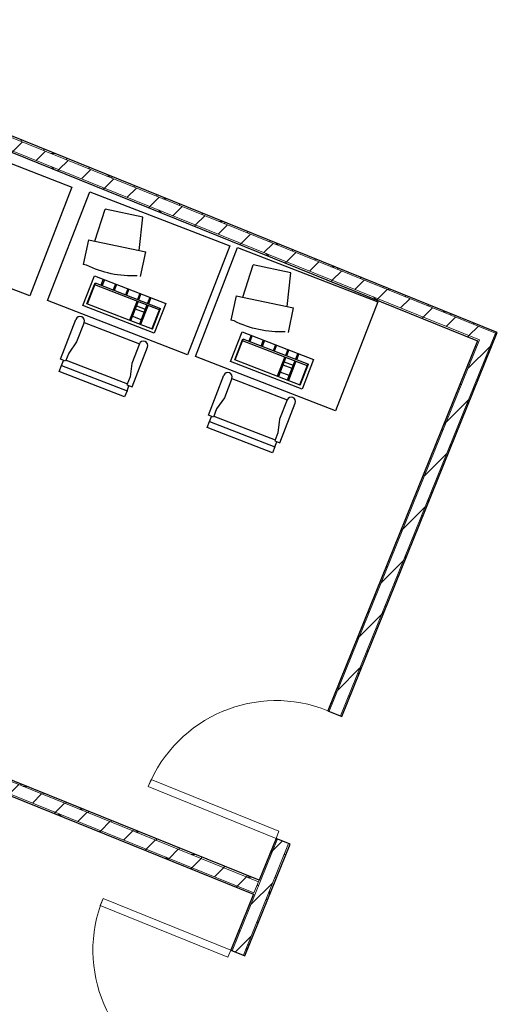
# Model space of a CAD drawing. Header units: inches. Extents: x 424 to 2043, y -237 to 445.
# Tile 57 of 256: x 637.49 to 640.66, y -114.89 to -108.36. Entities that reach past the tile are written whole.
import ezdxf

# ---------------------------------------------------------------- set-up
doc = ezdxf.new("R2010")
doc.units = ezdxf.units.IN
doc.header["$MEASUREMENT"] = 0
for name, color, linetype, lineweight in [('A-DOOR', 31, 'Continuous', 9), ('A-WALL', 113, 'Continuous', 9), ('A-WALL-PATT', 111, 'Continuous', 25)]:
    doc.layers.add(name, color=color, linetype=linetype, lineweight=lineweight)
doc.layers.add('MOBLEMAN', color=1, linetype='Continuous')
pattern_1 = [(44.95455, (751.64944, -115.18966), (-0.2119637, 0.21230025), []), (134.95455, (751.64944, -115.18966), (-0.21230025, -0.2119637), [])]
pattern_2 = [(359.95455, (751.64944, -115.18966), (0.000119, 0.14999995), []), (89.95455, (751.64944, -115.18966), (-0.14999995, 0.000119), [])]
pattern_3 = [(44.95455, (751.64944, -115.18966), (-0.10598184, 0.10615013), [])]

# ---------------------------------------------------------------- blocks, each defined once
blk = doc.blocks.new('M_Single-Louvered - 0914 x 2134mm-227719-همکف')
at = {"layer": 'A-DOOR', "lineweight": 18}
for p, q in [((0.406, -0.05), (0.406, -0.964)), ((0.457, -0.05), (0.406, -0.05)), ((0.457, -0.05), (0.457, -0.964)), ((0.457, -0.964), (0.406, -0.964))]:
    blk.add_line(p, q, dxfattribs=at)
at = {"layer": 'A-DOOR'}
blk.add_arc((0.457, -0.05), 0.914, 180, 270, dxfattribs=at)
blk = doc.blocks.new('M_Single-Louvered - 0914 x 2134mm-227787-همکف')
at = {"layer": 'A-DOOR', "lineweight": 18}
for p, q in [((0.406, 0.05), (0.406, 0.964)), ((0.457, 0.964), (0.406, 0.964)), ((0.457, 0.05), (0.457, 0.964)), ((0.457, 0.05), (0.406, 0.05))]:
    blk.add_line(p, q, dxfattribs=at)
at = {"layer": 'A-DOOR'}
blk.add_arc((0.457, 0.05), 0.914, 90, 180, dxfattribs=at)
blk = doc.blocks.new('CHAIR3')
at = {"color": 0}
for p, q in [((-0.336, 0.02016), (-0.336, 0.45024)), ((-0.336, 0.45024), (-0.29568, 0.45024)), ((-0.29568, 0.45024), (-0.29568, 0.02016)), ((-0.29568, 0.45024), (-0.26208, 0.45024)), ((-0.26208, 0.4704), (0, 0.4704)), ((-0.26208, 0.4368), (-0.26208, 0.4704)), ((-0.20832, 0.4368), (-0.26208, 0.4368)), ((-0.25536, 0.4368), (-0.25536, 0.0336)), ((-0.12768, 0.41664), (-0.20832, 0.4368)), ((0, 0.41664), (-0.12768, 0.41664)), ((0, 0.41664), (0, 0.05376)), ((-0.29568, 0.02016), (-0.336, 0.02016)), ((-0.29568, 0.02016), (-0.26208, 0.02016)), ((-0.20832, 0.0336), (-0.26208, 0.0336)), ((-0.26208, 0.0336), (-0.26208, 0)), ((-0.26208, 0), (0, 0)), ((-0.12768, 0.05376), (-0.20832, 0.0336)), ((0, 0.05376), (-0.12768, 0.05376))]:
    blk.add_line(p, q, dxfattribs=at)
for centre in [(0, 0.44352), (0, 0.02688)]:
    blk.add_arc(centre, 0.02688, 270, 90, dxfattribs=at)
blk = doc.blocks.new('RAYANE 01')
at = {"layer": 'MOBLEMAN'}
for p, q in [((8.4608, 4.7715), (8.4575, 4.1272)), ((9.2898, 4.7673), (8.4608, 4.7715)), ((8.9169, 4.5649), (8.9658, 4.7444)), ((8.9658, 4.7444), (9.1758, 4.7092)), ((9.2865, 4.1229), (9.2898, 4.7673)), ((9.1634, 4.5235), (9.1758, 4.7092)), ((8.8574, 4.434), (8.8804, 4.571)), ((9.1999, 4.5174), (8.8804, 4.571)), ((9.1999, 4.5174), (9.177, 4.3804)), ((9.1587, 4.3835), (9.177, 4.3804)), ((8.6732, 4.3462), (8.6723, 4.17)), ((9.0962, 4.3441), (8.6732, 4.3462)), ((8.69, 4.1875), (8.6906, 4.3109)), ((9.0784, 4.3089), (8.6906, 4.3109)), ((9.0783, 4.3001), (8.6906, 4.3021)), ((8.6926, 4.1875), (8.6933, 4.3109)), ((8.7611, 4.3017), (8.7605, 4.1872)), ((8.7613, 4.3458), (8.7611, 4.3105)), ((8.7673, 4.3017), (8.7667, 4.1871)), ((8.7675, 4.3458), (8.7673, 4.3105)), ((8.8201, 4.3014), (8.8195, 4.1869)), ((8.8204, 4.3455), (8.8202, 4.3102)), ((8.8263, 4.3014), (8.8257, 4.1868)), ((8.8265, 4.3455), (8.8263, 4.3102)), ((8.8926, 4.3451), (8.8924, 4.3099)), ((8.8988, 4.3451), (8.8986, 4.3098)), ((8.9649, 4.3447), (8.9647, 4.3095)), ((8.9711, 4.3447), (8.9709, 4.3095)), ((9.0371, 4.3444), (9.037, 4.3091)), ((9.0433, 4.3443), (9.0431, 4.3091)), ((9.0751, 4.1855), (9.0757, 4.3089)), ((9.0777, 4.1855), (9.0784, 4.3089)), ((9.0953, 4.1678), (9.0962, 4.3441)), ((8.8199, 4.2574), (8.767, 4.2576)), ((8.82, 4.275), (8.7671, 4.2753)), ((8.69, 4.1875), (9.0777, 4.1855)), ((8.7668, 4.2136), (8.8197, 4.2133)), ((8.6723, 4.17), (9.0953, 4.1678)), ((8.4575, 4.1272), (9.2865, 4.1229))]:
    blk.add_line(p, q, dxfattribs=at)
blk.add_arc((9.1076, 4.9465), 0.5653, 245.7742, 275.1837, dxfattribs=at)
at = {"layer": 'MOBLEMAN', "xscale": -0.8999999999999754, "yscale": 0.9000000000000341, "zscale": 0.9, "rotation": 269.7045955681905}
blk.add_blockref('CHAIR3', (8.679, 4.0854), dxfattribs=at)

msp = doc.modelspace()

# ---------------------------------------------------------------- hatches: boundary and pattern name
at = {"layer": 'A-WALL-PATT', "lineweight": 9}
h = msp.add_hatch(dxfattribs=at)
h.set_pattern_fill('FP_3', color=256, angle=-0.04545, style=0, pattern_type=2)
h.set_pattern_definition(pattern_2)
h.paths.add_polyline_path([(640.6575, -110.4464), (640.6612, -110.4371), (635.5543, -108.369), (635.5357, -108.3723), (640.6482, -110.4426)], flags=0)
h = msp.add_hatch(dxfattribs=at)
h.set_pattern_fill('FP_4', color=256, angle=-0.04545, style=0, pattern_type=2)
h.set_pattern_definition(pattern_3)
h.paths.add_polyline_path([(640.6182, -110.5168), (640.6482, -110.4426), (635.6756, -108.429), (635.5269, -108.4551), (640.544, -110.4867)], flags=0)
h = msp.add_hatch(dxfattribs=at)
h.set_pattern_fill('FP_2', color=256, angle=-0.04545, style=0, pattern_type=2)
h.set_pattern_definition(pattern_1)
h.paths.add_polyline_path([(640.5403, -110.496), (640.544, -110.4867), (635.5444, -108.4621), (635.5258, -108.4654), (640.531, -110.4922)], flags=0)
h = msp.add_hatch(dxfattribs=at)
h.set_pattern_fill('FP_3', color=256, angle=-0.04545, style=0, pattern_type=2)
h.set_pattern_definition(pattern_2)
h.paths.add_polyline_path([(637.9799, -117.0584), (638.6435, -115.4198), (638.6342, -115.4161), (637.9707, -117.0546)], flags=0)
h.paths.add_polyline_path([(638.9865, -114.5727), (639.2868, -113.8311), (639.2775, -113.8274), (638.9773, -114.5689)], flags=0)
h.paths.add_polyline_path([(639.6299, -112.984), (640.6575, -110.4464), (640.6482, -110.4426), (639.6206, -112.9802)], flags=0)
h = msp.add_hatch(dxfattribs=at)
h.set_pattern_fill('FP_2', color=256, angle=-0.04545, style=0, pattern_type=2)
h.set_pattern_definition(pattern_1)
h.paths.add_polyline_path([(637.8965, -117.0246), (638.56, -115.386), (638.5508, -115.3823), (637.8873, -117.0208)], flags=0)
h.paths.add_polyline_path([(638.9031, -114.5389), (639.2034, -113.7974), (639.1941, -113.7936), (638.8938, -114.5351)], flags=0)
h.paths.add_polyline_path([(639.5464, -112.9502), (640.5403, -110.496), (640.531, -110.4922), (639.5372, -112.9464)], flags=0)
h = msp.add_hatch(dxfattribs=at)
h.set_pattern_fill('FP_4', color=256, angle=-0.04545, style=0, pattern_type=2)
h.set_pattern_definition(pattern_3)
h.paths.add_polyline_path([(637.9707, -117.0546), (638.6342, -115.4161), (638.56, -115.386), (637.8965, -117.0246)], flags=0)
h.paths.add_polyline_path([(638.9773, -114.5689), (639.2775, -113.8274), (639.2034, -113.7974), (638.9031, -114.5389)], flags=0)
h.paths.add_polyline_path([(639.6206, -112.9802), (640.6182, -110.5168), (640.544, -110.4867), (639.5464, -112.9502)], flags=0)
h = msp.add_hatch(dxfattribs=at)
h.set_pattern_fill('FP_4', color=256, angle=-0.04545, style=0, pattern_type=2)
h.set_pattern_definition(pattern_3)
h.paths.add_polyline_path([(639.0477, -114.1551), (639.0778, -114.0809), (632.8613, -111.5636), (632.8776, -111.6565), (636.1619, -112.9865)], flags=0)
h = msp.add_hatch(dxfattribs=at)
h.set_pattern_fill('FP_3', color=256, angle=-0.04545, style=0, pattern_type=2)
h.set_pattern_definition(pattern_2)
h.paths.add_polyline_path([(639.0778, -114.0809), (639.0815, -114.0717), (632.8702, -111.5564), (632.8722, -111.568), (636.3754, -112.9866)], flags=0)
h = msp.add_hatch(dxfattribs=at)
h.set_pattern_fill('FP_2', color=256, angle=-0.04545, style=0, pattern_type=2)
h.set_pattern_definition(pattern_1)
h.paths.add_polyline_path([(639.044, -114.1644), (639.0477, -114.1551), (632.7901, -111.6211), (632.7922, -111.6327), (636.1352, -112.9865)], flags=0)

# ---------------------------------------------------------------- linework, layer by layer
at = {"layer": 'A-WALL'}
for p, q in [((640.6482, -110.4426), (635.5357, -108.3723)), ((640.544, -110.4867), (635.5269, -108.4551)), ((639.6206, -112.9802), (640.6482, -110.4426)), ((639.5464, -112.9502), (640.544, -110.4867)), ((639.0778, -114.0809), (632.8613, -111.5636)), ((639.0477, -114.1551), (632.7901, -111.6211)), ((638.9031, -114.5389), (639.2034, -113.7974)), ((638.9773, -114.5689), (639.2775, -113.8274)), ((639.0477, -114.1551), (639.0815, -114.0717))]:
    msp.add_line(p, q, dxfattribs=at)
at = {"layer": 'A-WALL', "lineweight": 25}
for p, q in [((640.6612, -110.4371), (635.5368, -108.362)), ((635.5258, -108.4654), (640.531, -110.4922)), ((639.6299, -112.984), (640.6612, -110.4371)), ((640.531, -110.4922), (639.5372, -112.9464)), ((639.0815, -114.0717), (632.8702, -111.5564)), ((632.8074, -111.6389), (639.044, -114.1644)), ((639.5372, -112.9464), (639.6299, -112.984)), ((639.1941, -113.7936), (639.0815, -114.0717)), ((639.2868, -113.8311), (639.1941, -113.7936)), ((638.9865, -114.5727), (639.2868, -113.8311)), ((639.044, -114.1644), (638.8938, -114.5351)), ((638.8938, -114.5351), (638.9865, -114.5727))]:
    msp.add_line(p, q, dxfattribs=at)

# ---------------------------------------------------------------- block references
at = {"layer": 'A-DOOR'}
for name, p, rotation in [('M_Single-Louvered - 0914 x 2134mm-227719-همکف', (639.412, -113.3888), 247.9545470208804), ('M_Single-Louvered - 0914 x 2134mm-227787-همکف', (638.7687, -114.9775), 67.95454702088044)]:
    msp.add_blockref(name, p, dxfattribs=dict(at, rotation=rotation))
at = {"layer": 'MOBLEMAN', "lineweight": 50, "xscale": -1.201503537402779, "yscale": 1.201503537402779, "zscale": 1.201503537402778, "rotation": 338.4976378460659}
for p in [(645.1975, -118.5332), (646.2446, -118.9235), (647.2248, -119.2947)]:
    msp.add_blockref('RAYANE 01', p, dxfattribs=at)

doc.saveas('drawing.dxf')
